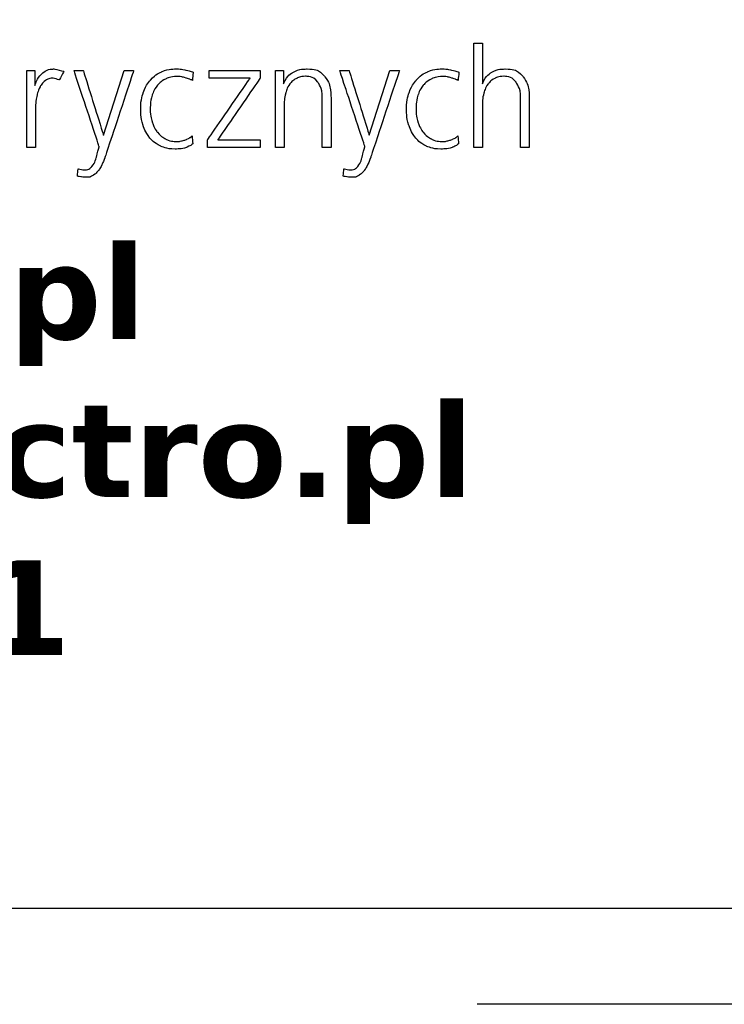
# Model space of a CAD drawing. Header units: centimetres. Extents: x -120 to 11700, y -2329 to 333.
# Tile 8 of 18: x 101 to 108, y -1 to 9. Entities that reach past the tile are written whole.
import ezdxf

# ---------------------------------------------------------------- set-up
doc = ezdxf.new("R2010")
doc.units = ezdxf.units.CM
doc.linetypes.add('BORDER', pattern=[1.75, 0.5, -0.25, 0.5, -0.25, 0, -0.25])
doc.linetypes.add('HIDDEN', pattern=[0.375, 0.25, -0.125])
doc.layers.add('E_linie pomocnicze', color=252, linetype='Continuous', plot=False)
doc.layers.add('E_tabelka_ramka', color=5, linetype='Continuous')
doc.layers.add('logo', color=251, linetype='Continuous')
doc.styles.add('firma', font='DEJAVUSERIF.TTF', dxfattribs={"height": 30})

# ---------------------------------------------------------------- blocks, each defined once
blk = doc.blocks.new('E_ramka_A4_tablice')
at = {"ltscale": 10}
blk.add_line((0, 0), (286, 0), dxfattribs=at)
blk.add_lwpolyline([(79.972, 0), (109.972, 0), (109.972, 16), (79.972, 16)], close=True)
at = {"layer": 'E_linie pomocnicze', "linetype": 'HIDDEN', "ltscale": 50}
blk.add_lwpolyline([(-1, 181), (287, 181), (287, -1), (-1, -1)], close=True, dxfattribs=at)
blk = doc.blocks.new('A$C66C0421A')
at = {"layer": 'logo', "ltscale": 0.5}
for points, knots in [([(-21.31, 19.03), (-21.31, 19.03), (-21.31, 29.28), (-21.31, 29.28), (-21.31, 29.28), (-21.31, 31.3), (-21.74, 32.85), (-22.6, 33.94), (-22.6, 33.94), (-23.45, 35.03), (-24.71, 35.58), (-26.37, 35.58), (-26.37, 35.58), (-27.55, 35.58), (-28.53, 35.33), (-29.32, 34.83), (-29.32, 34.83), (-30.11, 34.34), (-30.73, 33.53), (-31.18, 32.42), (-31.18, 32.42), (-31.18, 32.42), (-31.18, 41), (-31.18, 41), (-31.18, 41), (-31.18, 41), (-33.02, 41), (-33.02, 41), (-33.02, 41), (-33.02, 41), (-33.02, 19.03), (-33.02, 19.03), (-33.02, 19.03), (-33.02, 19.03), (-31.18, 19.03), (-31.18, 19.03), (-31.18, 19.03), (-31.18, 19.03), (-31.18, 28.14), (-31.18, 28.14), (-31.18, 28.14), (-31.18, 29.02), (-31.07, 29.83), (-30.87, 30.56), (-30.87, 30.56), (-30.66, 31.29), (-30.37, 31.91), (-29.98, 32.42), (-29.98, 32.42), (-29.59, 32.93), (-29.11, 33.32), (-28.56, 33.6), (-28.56, 33.6), (-28, 33.89), (-27.37, 34.03), (-26.67, 34.03), (-26.67, 34.03), (-25.59, 34.03), (-24.74, 33.6), (-24.1, 32.76), (-24.1, 32.76), (-23.47, 31.91), (-23.15, 30.78), (-23.15, 29.37), (-23.15, 29.37), (-23.15, 29.37), (-23.15, 19.03), (-23.15, 19.03), (-23.15, 19.03), (-23.15, 19.03), (-21.31, 19.03), (-21.31, 19.03)], [0, 0, 0, 0, 0.055556, 0.055556, 0.055556, 0.083333, 0.111111, 0.111111, 0.111111, 0.138889, 0.166667, 0.166667, 0.166667, 0.194444, 0.222222, 0.222222, 0.222222, 0.25, 0.277778, 0.277778, 0.277778, 0.305556, 0.333333, 0.333333, 0.333333, 0.361111, 0.388889, 0.388889, 0.388889, 0.416667, 0.444444, 0.444444, 0.444444, 0.472222, 0.5, 0.5, 0.5, 0.527778, 0.555556, 0.555556, 0.555556, 0.583333, 0.611111, 0.611111, 0.611111, 0.638889, 0.666667, 0.666667, 0.666667, 0.694444, 0.722222, 0.722222, 0.722222, 0.75, 0.777778, 0.777778, 0.777778, 0.805556, 0.833333, 0.833333, 0.833333, 0.861111, 0.888889, 0.888889, 0.888889, 0.916667, 0.944444, 0.944444, 0.944444, 0.972222, 1, 1, 1, 1]), ([(-125.54, 19.03), (-125.54, 19.03), (-125.54, 27.03), (-125.54, 27.03), (-125.54, 27.03), (-125.54, 28.03), (-125.45, 28.93), (-125.29, 29.74), (-125.29, 29.74), (-125.12, 30.55), (-124.88, 31.24), (-124.57, 31.82), (-124.57, 31.82), (-124.26, 32.39), (-123.87, 32.84), (-123.41, 33.17), (-123.41, 33.17), (-122.95, 33.49), (-122.43, 33.65), (-121.85, 33.65), (-121.85, 33.65), (-121.85, 33.65), (-120.5, 33.27), (-120.5, 33.27), (-120.5, 33.27), (-120.5, 33.27), (-119.56, 35.08), (-119.56, 35.08), (-119.56, 35.08), (-119.56, 35.08), (-121.67, 35.58), (-121.67, 35.58), (-121.67, 35.58), (-122.49, 35.58), (-123.26, 35.3), (-123.98, 34.75), (-123.98, 34.75), (-124.71, 34.19), (-125.28, 33.3), (-125.71, 32.07), (-125.71, 32.07), (-125.71, 32.07), (-125.71, 35.23), (-125.71, 35.23), (-125.71, 35.23), (-125.71, 35.23), (-127.38, 35.23), (-127.38, 35.23), (-127.38, 35.23), (-127.38, 35.23), (-127.38, 19.03), (-127.38, 19.03), (-127.38, 19.03), (-127.38, 19.03), (-125.54, 19.03), (-125.54, 19.03)], [0, 0, 0, 0, 0.071429, 0.071429, 0.071429, 0.107143, 0.142857, 0.142857, 0.142857, 0.178571, 0.214286, 0.214286, 0.214286, 0.25, 0.285714, 0.285714, 0.285714, 0.321429, 0.357143, 0.357143, 0.357143, 0.392857, 0.428571, 0.428571, 0.428571, 0.464286, 0.5, 0.5, 0.5, 0.535714, 0.571429, 0.571429, 0.571429, 0.607143, 0.642857, 0.642857, 0.642857, 0.678571, 0.714286, 0.714286, 0.714286, 0.75, 0.785714, 0.785714, 0.785714, 0.821429, 0.857143, 0.857143, 0.857143, 0.892857, 0.928571, 0.928571, 0.928571, 0.964286, 1, 1, 1, 1]), ([(-92.5, 21.49), (-92.56, 21.4), (-92.69, 21.28), (-92.88, 21.14), (-92.88, 21.14), (-93.08, 21.01), (-93.32, 20.87), (-93.61, 20.75), (-93.61, 20.75), (-93.91, 20.62), (-94.24, 20.51), (-94.61, 20.41), (-94.61, 20.41), (-94.98, 20.31), (-95.35, 20.26), (-95.72, 20.26), (-95.72, 20.26), (-96.58, 20.26), (-97.35, 20.44), (-98.04, 20.78), (-98.04, 20.78), (-98.72, 21.12), (-99.31, 21.6), (-99.79, 22.21), (-99.79, 22.21), (-100.28, 22.83), (-100.66, 23.56), (-100.92, 24.41), (-100.92, 24.41), (-101.19, 25.26), (-101.32, 26.2), (-101.32, 27.23), (-101.32, 27.23), (-101.32, 28.25), (-101.19, 29.18), (-100.92, 30.02), (-100.92, 30.02), (-100.66, 30.86), (-100.28, 31.57), (-99.78, 32.15), (-99.78, 32.15), (-99.28, 32.74), (-98.68, 33.19), (-97.98, 33.52), (-97.98, 33.52), (-97.28, 33.84), (-96.48, 34), (-95.61, 34), (-95.61, 34), (-95.29, 34), (-94.98, 33.97), (-94.65, 33.9), (-94.65, 33.9), (-94.33, 33.83), (-94.03, 33.75), (-93.75, 33.66), (-93.75, 33.66), (-93.46, 33.58), (-93.2, 33.49), (-92.97, 33.4), (-92.97, 33.4), (-92.74, 33.31), (-92.56, 33.24), (-92.44, 33.18), (-92.44, 33.18), (-92.44, 33.18), (-92.27, 34.91), (-92.27, 34.91), (-92.27, 34.91), (-92.68, 35.06), (-93.19, 35.22), (-93.82, 35.36), (-93.82, 35.36), (-94.44, 35.51), (-95.13, 35.58), (-95.87, 35.58), (-95.87, 35.58), (-96.98, 35.58), (-98, 35.38), (-98.92, 34.97), (-98.92, 34.97), (-99.83, 34.56), (-100.62, 33.98), (-101.27, 33.24), (-101.27, 33.24), (-101.93, 32.5), (-102.43, 31.61), (-102.8, 30.57), (-102.8, 30.57), (-103.16, 29.54), (-103.34, 28.4), (-103.34, 27.15), (-103.34, 27.15), (-103.34, 25.86), (-103.17, 24.7), (-102.83, 23.66), (-102.83, 23.66), (-102.48, 22.63), (-102, 21.74), (-101.38, 21), (-101.38, 21), (-100.75, 20.26), (-99.99, 19.68), (-99.09, 19.28), (-99.09, 19.28), (-98.19, 18.88), (-97.19, 18.68), (-96.07, 18.68), (-96.07, 18.68), (-95.08, 18.68), (-94.29, 18.8), (-93.7, 19.02), (-93.7, 19.02), (-93.12, 19.24), (-92.66, 19.5), (-92.33, 19.8), (-92.33, 19.8), (-92.33, 19.8), (-92.5, 21.49), (-92.5, 21.49)], [0, 0, 0, 0, 0.033333, 0.033333, 0.033333, 0.05, 0.066667, 0.066667, 0.066667, 0.083333, 0.1, 0.1, 0.1, 0.116667, 0.133333, 0.133333, 0.133333, 0.15, 0.166667, 0.166667, 0.166667, 0.183333, 0.2, 0.2, 0.2, 0.216667, 0.233333, 0.233333, 0.233333, 0.25, 0.266667, 0.266667, 0.266667, 0.283333, 0.3, 0.3, 0.3, 0.316667, 0.333333, 0.333333, 0.333333, 0.35, 0.366667, 0.366667, 0.366667, 0.383333, 0.4, 0.4, 0.4, 0.416667, 0.433333, 0.433333, 0.433333, 0.45, 0.466667, 0.466667, 0.466667, 0.483333, 0.5, 0.5, 0.5, 0.516667, 0.533333, 0.533333, 0.533333, 0.55, 0.566667, 0.566667, 0.566667, 0.583333, 0.6, 0.6, 0.6, 0.616667, 0.633333, 0.633333, 0.633333, 0.65, 0.666667, 0.666667, 0.666667, 0.683333, 0.7, 0.7, 0.7, 0.716667, 0.733333, 0.733333, 0.733333, 0.75, 0.766667, 0.766667, 0.766667, 0.783333, 0.8, 0.8, 0.8, 0.816667, 0.833333, 0.833333, 0.833333, 0.85, 0.866667, 0.866667, 0.866667, 0.883333, 0.9, 0.9, 0.9, 0.916667, 0.933333, 0.933333, 0.933333, 0.95, 0.966667, 0.966667, 0.966667, 0.983333, 1, 1, 1, 1]), ([(-63.16, 19.03), (-63.16, 19.03), (-63.16, 29.28), (-63.16, 29.28), (-63.16, 29.28), (-63.16, 31.3), (-63.59, 32.85), (-64.45, 33.94), (-64.45, 33.94), (-65.3, 35.03), (-66.56, 35.58), (-68.22, 35.58), (-68.22, 35.58), (-69.41, 35.58), (-70.42, 35.33), (-71.25, 34.83), (-71.25, 34.83), (-72.08, 34.34), (-72.73, 33.53), (-73.2, 32.42), (-73.2, 32.42), (-73.2, 32.42), (-73.2, 35.23), (-73.2, 35.23), (-73.2, 35.23), (-73.2, 35.23), (-74.87, 35.23), (-74.87, 35.23), (-74.87, 35.23), (-74.87, 35.23), (-74.87, 19.03), (-74.87, 19.03), (-74.87, 19.03), (-74.87, 19.03), (-73.03, 19.03), (-73.03, 19.03), (-73.03, 19.03), (-73.03, 19.03), (-73.03, 28.14), (-73.03, 28.14), (-73.03, 28.14), (-73.03, 29.02), (-72.92, 29.83), (-72.72, 30.56), (-72.72, 30.56), (-72.51, 31.29), (-72.22, 31.91), (-71.83, 32.42), (-71.83, 32.42), (-71.44, 32.93), (-70.96, 33.32), (-70.41, 33.6), (-70.41, 33.6), (-69.85, 33.89), (-69.22, 34.03), (-68.52, 34.03), (-68.52, 34.03), (-67.44, 34.03), (-66.59, 33.6), (-65.95, 32.76), (-65.95, 32.76), (-65.32, 31.91), (-65, 30.78), (-65, 29.37), (-65, 29.37), (-65, 29.37), (-65, 19.03), (-65, 19.03), (-65, 19.03), (-65, 19.03), (-63.16, 19.03), (-63.16, 19.03)], [0, 0, 0, 0, 0.055556, 0.055556, 0.055556, 0.083333, 0.111111, 0.111111, 0.111111, 0.138889, 0.166667, 0.166667, 0.166667, 0.194444, 0.222222, 0.222222, 0.222222, 0.25, 0.277778, 0.277778, 0.277778, 0.305556, 0.333333, 0.333333, 0.333333, 0.361111, 0.388889, 0.388889, 0.388889, 0.416667, 0.444444, 0.444444, 0.444444, 0.472222, 0.5, 0.5, 0.5, 0.527778, 0.555556, 0.555556, 0.555556, 0.583333, 0.611111, 0.611111, 0.611111, 0.638889, 0.666667, 0.666667, 0.666667, 0.694444, 0.722222, 0.722222, 0.722222, 0.75, 0.777778, 0.777778, 0.777778, 0.805556, 0.833333, 0.833333, 0.833333, 0.861111, 0.888889, 0.888889, 0.888889, 0.916667, 0.944444, 0.944444, 0.944444, 0.972222, 1, 1, 1, 1]), ([(-36.39, 21.49), (-36.45, 21.4), (-36.57, 21.28), (-36.77, 21.14), (-36.77, 21.14), (-36.97, 21.01), (-37.21, 20.87), (-37.5, 20.75), (-37.5, 20.75), (-37.8, 20.62), (-38.13, 20.51), (-38.5, 20.41), (-38.5, 20.41), (-38.87, 20.31), (-39.24, 20.26), (-39.61, 20.26), (-39.61, 20.26), (-40.47, 20.26), (-41.24, 20.44), (-41.92, 20.78), (-41.92, 20.78), (-42.61, 21.12), (-43.19, 21.6), (-43.68, 22.21), (-43.68, 22.21), (-44.17, 22.83), (-44.55, 23.56), (-44.81, 24.41), (-44.81, 24.41), (-45.07, 25.26), (-45.2, 26.2), (-45.2, 27.23), (-45.2, 27.23), (-45.2, 28.25), (-45.07, 29.18), (-44.81, 30.02), (-44.81, 30.02), (-44.55, 30.86), (-44.16, 31.57), (-43.67, 32.15), (-43.67, 32.15), (-43.17, 32.74), (-42.57, 33.19), (-41.87, 33.52), (-41.87, 33.52), (-41.16, 33.84), (-40.37, 34), (-39.49, 34), (-39.49, 34), (-39.18, 34), (-38.86, 33.97), (-38.54, 33.9), (-38.54, 33.9), (-38.22, 33.83), (-37.92, 33.75), (-37.63, 33.66), (-37.63, 33.66), (-37.35, 33.58), (-37.09, 33.49), (-36.86, 33.4), (-36.86, 33.4), (-36.62, 33.31), (-36.45, 33.24), (-36.33, 33.18), (-36.33, 33.18), (-36.33, 33.18), (-36.15, 34.91), (-36.15, 34.91), (-36.15, 34.91), (-36.57, 35.06), (-37.08, 35.22), (-37.71, 35.36), (-37.71, 35.36), (-38.33, 35.51), (-39.02, 35.58), (-39.76, 35.58), (-39.76, 35.58), (-40.87, 35.58), (-41.89, 35.38), (-42.8, 34.97), (-42.8, 34.97), (-43.72, 34.56), (-44.51, 33.98), (-45.16, 33.24), (-45.16, 33.24), (-45.81, 32.5), (-46.32, 31.61), (-46.68, 30.57), (-46.68, 30.57), (-47.04, 29.54), (-47.23, 28.4), (-47.23, 27.15), (-47.23, 27.15), (-47.23, 25.86), (-47.05, 24.7), (-46.71, 23.66), (-46.71, 23.66), (-46.37, 22.63), (-45.89, 21.74), (-45.26, 21), (-45.26, 21), (-44.64, 20.26), (-43.88, 19.68), (-42.98, 19.28), (-42.98, 19.28), (-42.08, 18.88), (-41.08, 18.68), (-39.96, 18.68), (-39.96, 18.68), (-38.97, 18.68), (-38.18, 18.8), (-37.59, 19.02), (-37.59, 19.02), (-37, 19.24), (-36.55, 19.5), (-36.21, 19.8), (-36.21, 19.8), (-36.21, 19.8), (-36.39, 21.49), (-36.39, 21.49)], [0, 0, 0, 0, 0.033333, 0.033333, 0.033333, 0.05, 0.066667, 0.066667, 0.066667, 0.083333, 0.1, 0.1, 0.1, 0.116667, 0.133333, 0.133333, 0.133333, 0.15, 0.166667, 0.166667, 0.166667, 0.183333, 0.2, 0.2, 0.2, 0.216667, 0.233333, 0.233333, 0.233333, 0.25, 0.266667, 0.266667, 0.266667, 0.283333, 0.3, 0.3, 0.3, 0.316667, 0.333333, 0.333333, 0.333333, 0.35, 0.366667, 0.366667, 0.366667, 0.383333, 0.4, 0.4, 0.4, 0.416667, 0.433333, 0.433333, 0.433333, 0.45, 0.466667, 0.466667, 0.466667, 0.483333, 0.5, 0.5, 0.5, 0.516667, 0.533333, 0.533333, 0.533333, 0.55, 0.566667, 0.566667, 0.566667, 0.583333, 0.6, 0.6, 0.6, 0.616667, 0.633333, 0.633333, 0.633333, 0.65, 0.666667, 0.666667, 0.666667, 0.683333, 0.7, 0.7, 0.7, 0.716667, 0.733333, 0.733333, 0.733333, 0.75, 0.766667, 0.766667, 0.766667, 0.783333, 0.8, 0.8, 0.8, 0.816667, 0.833333, 0.833333, 0.833333, 0.85, 0.866667, 0.866667, 0.866667, 0.883333, 0.9, 0.9, 0.9, 0.916667, 0.933333, 0.933333, 0.933333, 0.95, 0.966667, 0.966667, 0.966667, 0.983333, 1, 1, 1, 1]), ([(-106.82, 35.23), (-106.82, 35.23), (-111.22, 21.64), (-111.22, 21.64), (-111.22, 21.64), (-111.22, 21.64), (-115.46, 35.23), (-115.46, 35.23), (-115.46, 35.23), (-115.46, 35.23), (-117.42, 35.23), (-117.42, 35.23), (-117.42, 35.23), (-117.42, 35.23), (-112.12, 19.21), (-112.12, 19.21), (-112.12, 19.21), (-112.12, 19.21), (-112.68, 17.07), (-112.68, 17.07), (-112.68, 17.07), (-112.91, 16.17), (-113.24, 15.48), (-113.65, 14.99), (-113.65, 14.99), (-114.06, 14.51), (-114.57, 14.26), (-115.2, 14.26), (-115.2, 14.26), (-115.2, 14.26), (-116.55, 14.5), (-116.55, 14.5), (-116.55, 14.5), (-116.55, 14.5), (-116.69, 12.94), (-116.69, 12.94), (-116.69, 12.94), (-116.54, 12.9), (-116.29, 12.86), (-115.95, 12.8), (-115.95, 12.8), (-115.6, 12.74), (-115.2, 12.71), (-114.73, 12.71), (-114.73, 12.71), (-114.26, 12.71), (-113.83, 12.83), (-113.43, 13.08), (-113.43, 13.08), (-113.03, 13.32), (-112.67, 13.64), (-112.36, 14.03), (-112.36, 14.03), (-112.05, 14.42), (-111.77, 14.86), (-111.54, 15.34), (-111.54, 15.34), (-111.3, 15.83), (-111.1, 16.33), (-110.92, 16.84), (-110.92, 16.84), (-110.92, 16.84), (-104.83, 35.23), (-104.83, 35.23), (-104.83, 35.23), (-104.83, 35.23), (-106.82, 35.23), (-106.82, 35.23)], [0, 0, 0, 0, 0.058824, 0.058824, 0.058824, 0.088235, 0.117647, 0.117647, 0.117647, 0.147059, 0.176471, 0.176471, 0.176471, 0.205882, 0.235294, 0.235294, 0.235294, 0.264706, 0.294118, 0.294118, 0.294118, 0.323529, 0.352941, 0.352941, 0.352941, 0.382353, 0.411765, 0.411765, 0.411765, 0.441176, 0.470588, 0.470588, 0.470588, 0.5, 0.529412, 0.529412, 0.529412, 0.558824, 0.588235, 0.588235, 0.588235, 0.617647, 0.647059, 0.647059, 0.647059, 0.676471, 0.705882, 0.705882, 0.705882, 0.735294, 0.764706, 0.764706, 0.764706, 0.794118, 0.823529, 0.823529, 0.823529, 0.852941, 0.882353, 0.882353, 0.882353, 0.911765, 0.941176, 0.941176, 0.941176, 0.970588, 1, 1, 1, 1]), ([(-88.87, 35.23), (-88.87, 35.23), (-88.87, 33.65), (-88.87, 33.65), (-88.87, 33.65), (-88.87, 33.65), (-80.23, 33.65), (-80.23, 33.65), (-80.23, 33.65), (-80.23, 33.65), (-89.22, 20.62), (-89.22, 20.62), (-89.22, 20.62), (-89.22, 20.62), (-89.22, 19.03), (-89.22, 19.03), (-89.22, 19.03), (-89.22, 19.03), (-78.09, 19.03), (-78.09, 19.03), (-78.09, 19.03), (-78.09, 19.03), (-78.09, 20.62), (-78.09, 20.62), (-78.09, 20.62), (-78.09, 20.62), (-87.08, 20.62), (-87.08, 20.62), (-87.08, 20.62), (-87.08, 20.62), (-78.12, 33.65), (-78.12, 33.65), (-78.12, 33.65), (-78.12, 33.65), (-78.12, 35.23), (-78.12, 35.23), (-78.12, 35.23), (-78.12, 35.23), (-88.87, 35.23), (-88.87, 35.23)], [0, 0, 0, 0, 0.1, 0.1, 0.1, 0.15, 0.2, 0.2, 0.2, 0.25, 0.3, 0.3, 0.3, 0.35, 0.4, 0.4, 0.4, 0.45, 0.5, 0.5, 0.5, 0.55, 0.6, 0.6, 0.6, 0.65, 0.7, 0.7, 0.7, 0.75, 0.8, 0.8, 0.8, 0.85, 0.9, 0.9, 0.9, 0.95, 1, 1, 1, 1]), ([(-50.71, 35.23), (-50.71, 35.23), (-55.1, 21.64), (-55.1, 21.64), (-55.1, 21.64), (-55.1, 21.64), (-59.35, 35.23), (-59.35, 35.23), (-59.35, 35.23), (-59.35, 35.23), (-61.31, 35.23), (-61.31, 35.23), (-61.31, 35.23), (-61.31, 35.23), (-56.01, 19.21), (-56.01, 19.21), (-56.01, 19.21), (-56.01, 19.21), (-56.57, 17.07), (-56.57, 17.07), (-56.57, 17.07), (-56.8, 16.17), (-57.12, 15.48), (-57.53, 14.99), (-57.53, 14.99), (-57.94, 14.51), (-58.46, 14.26), (-59.09, 14.26), (-59.09, 14.26), (-59.09, 14.26), (-60.43, 14.5), (-60.43, 14.5), (-60.43, 14.5), (-60.43, 14.5), (-60.58, 12.94), (-60.58, 12.94), (-60.58, 12.94), (-60.42, 12.9), (-60.17, 12.86), (-59.83, 12.8), (-59.83, 12.8), (-59.49, 12.74), (-59.09, 12.71), (-58.62, 12.71), (-58.62, 12.71), (-58.15, 12.71), (-57.71, 12.83), (-57.31, 13.08), (-57.31, 13.08), (-56.91, 13.32), (-56.56, 13.64), (-56.25, 14.03), (-56.25, 14.03), (-55.93, 14.42), (-55.66, 14.86), (-55.43, 15.34), (-55.43, 15.34), (-55.19, 15.83), (-54.99, 16.33), (-54.81, 16.84), (-54.81, 16.84), (-54.81, 16.84), (-48.72, 35.23), (-48.72, 35.23), (-48.72, 35.23), (-48.72, 35.23), (-50.71, 35.23), (-50.71, 35.23)], [0, 0, 0, 0, 0.058824, 0.058824, 0.058824, 0.088235, 0.117647, 0.117647, 0.117647, 0.147059, 0.176471, 0.176471, 0.176471, 0.205882, 0.235294, 0.235294, 0.235294, 0.264706, 0.294118, 0.294118, 0.294118, 0.323529, 0.352941, 0.352941, 0.352941, 0.382353, 0.411765, 0.411765, 0.411765, 0.441176, 0.470588, 0.470588, 0.470588, 0.5, 0.529412, 0.529412, 0.529412, 0.558824, 0.588235, 0.588235, 0.588235, 0.617647, 0.647059, 0.647059, 0.647059, 0.676471, 0.705882, 0.705882, 0.705882, 0.735294, 0.764706, 0.764706, 0.764706, 0.794118, 0.823529, 0.823529, 0.823529, 0.852941, 0.882353, 0.882353, 0.882353, 0.911765, 0.941176, 0.941176, 0.941176, 0.970588, 1, 1, 1, 1])]:
    blk.add_open_spline(points, degree=3, knots=knots, dxfattribs=at)
blk = doc.blocks.new('dane')
at = {"layer": 'logo', "linetype": 'BORDER', "ltscale": 20, "xscale": 0.04927999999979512, "yscale": 0.04927999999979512, "zscale": 0.04224000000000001}
blk.add_blockref('A$C66C0421A', (107.341, 6.976), dxfattribs=at)
at = {"layer": 'logo', "lineweight": 0, "insert": (94.972, 3.938), "char_height": 0.9856, "width": 22.45798, "attachment_point": 5, "style": 'firma'}
blk.add_mtext('{\\fDejaVu Serif|b1|i0|c238|p18;www.pro-electro.pl\\Pe-mail: biuro@pro-electro.pl\\Pul. Lubicz 17D/21\\P31-503 Kraków  }', dxfattribs=at)

msp = doc.modelspace()

# ---------------------------------------------------------------- linework, layer by layer
at = {"layer": 'E_linie pomocnicze'}
msp.add_line((0, 0), (11700, 0), dxfattribs=at)

# ---------------------------------------------------------------- block references
at = {"layer": 'E_tabelka_ramka'}
for name in ['E_ramka_A4_tablice', 'dane']:
    msp.add_blockref(name, (0, 0), dxfattribs=at)

doc.saveas('drawing.dxf')
